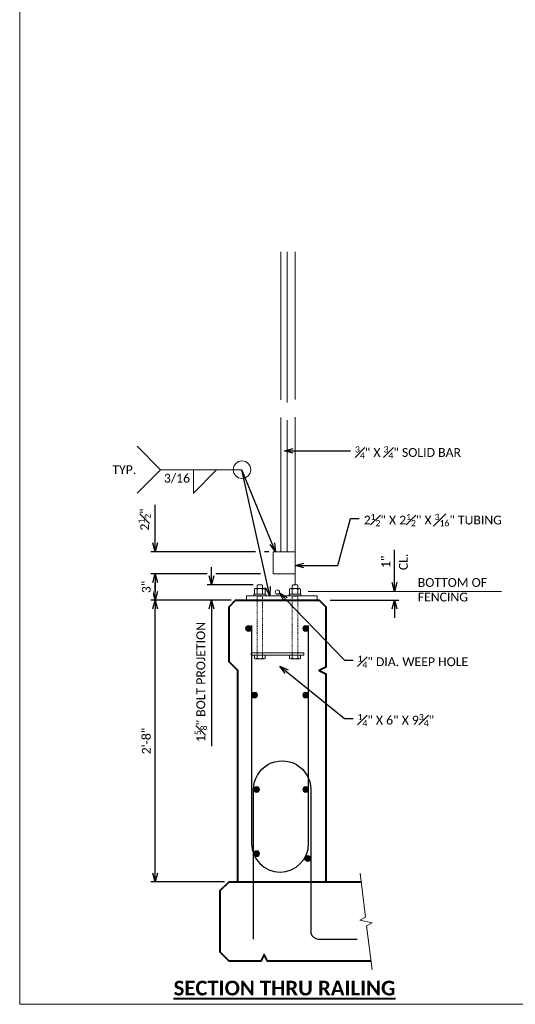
# Model space of a CAD drawing. Extents: x -1624 to -745, y -2680 to -2428.
# Tile 1 of 10: x -1624 to -1539, y -2680 to -2512. Entities that reach past the tile are written whole.
import ezdxf
from ezdxf import colors
from ezdxf.entities.mleader import LeaderData, LeaderLine
from ezdxf.enums import TextEntityAlignment as Align
from ezdxf.math import Vec2, Vec3

# ---------------------------------------------------------------- set-up
doc = ezdxf.new("R2010")
doc.units = 0
doc.header["$MEASUREMENT"] = 0
doc.linetypes.add('Wisdot2', pattern=[0.125, 0.0625, -0.0625])
for name, color, linetype, lineweight in [('B_ANNO_BREAK', 7, 'Continuous', 18), ('B_ANNO_DIM', 7, 'Continuous', 18), ('B_ANNO_TEXT', 7, 'Continuous', 18), ('B_ANNO_TEXT_TITLE', 7, 'Continuous', 40), ('B_CONC_DECK', 1, 'Continuous', 40), ('B_CONC_PPT', 12, 'Continuous', 40), ('B_REBAR', 5, 'Continuous', 25), ('B_STEEL', 92, 'Continuous', 18), ('B_STEEL_BOLT', 3, 'Continuous', 18), ('B_STEEL_RAIL', 92, 'Continuous', 18)]:
    doc.layers.add(name, color=color, linetype=linetype, lineweight=lineweight)
doc.layers.add('B_ANNO_NOPLOT', color=47, linetype='Continuous', lineweight=18, plot=False)
doc.styles.add('Annotative', font='calibri.ttf', dxfattribs={"height": 0.0625})
doc.styles.get("Standard").update_dxf_attribs({"font": 'calibri.ttf'})
doc.styles.add('Title', font='calibrib.ttf', dxfattribs={"height": 0.125})
doc.dimstyles.new('Annotative', dxfattribs={"dimscale": 0, "dimtxt": 0.0625, "dimasz": 0.0625, "dimexe": 0.03125, "dimexo": 0.03125, "dimgap": 0.03125, "dimtad": 1, "dimdec": 3, "dimzin": 3, "dimdsep": 46, "dimlunit": 4, "dimtxsty": 'Standard', "dimblk": 'OPEN30', "dimcen": 0.03125, "dimaunit": 1, "dimadec": 0, "dimazin": 3, "dimtfac": 0.75, "dimtdec": 3, "dimtofl": 0, "dimtmove": 0, "dimatfit": 3, "dimldrblk": 'OPEN30', "dimfxl": 1, "dimtfill": 1, "dimfrac": 1, "dimtolj": 1, "dimtzin": 0, "dimarcsym": 0})
doc.dimstyles.get("Standard").update_dxf_attribs({"dimtxt": 0.0625, "dimasz": 0.0625, "dimexe": 0.03125, "dimexo": 0.03125, "dimgap": 0.03125, "dimtad": 1, "dimdec": 3, "dimzin": 3, "dimdsep": 46, "dimlunit": 4, "dimtxsty": 'Standard', "dimblk": 'OPEN30', "dimcen": 0.03125, "dimaunit": 1, "dimadec": 0, "dimazin": 3, "dimtfac": 0.75, "dimtdec": 3, "dimtofl": 0, "dimtmove": 0, "dimatfit": 3, "dimldrblk": 'OPEN30', "dimfxl": 1, "dimtfill": 1, "dimfrac": 1, "dimtolj": 1, "dimtzin": 0, "dimarcsym": 0})

# ---------------------------------------------------------------- blocks, each defined once
blk = doc.blocks.new('_Open30')
at = {"color": 0, "linetype": 'ByBlock', "lineweight": -2}
for p, q in [((-1, 0.27), (0, 0)), ((0, 0), (-1, -0.27)), ((0, 0), (-1, 0))]:
    blk.add_line(p, q, dxfattribs=at)
blk = doc.blocks.new('*D37')
at = {"layer": 'B_ANNO_DIM', "color": 0, "lineweight": -2, "transparency": 16777216}
for p, q in [((36.04, 68.87), (22.35, 68.87)), ((23.1, 22.37), (23.1, 67.37)), ((34.92, 20.87), (22.35, 20.87))]:
    blk.add_line(p, q, dxfattribs=at)
at = {"layer": 'Defpoints', "color": 0, "transparency": 16777216}
for p in [(23.1, 68.87), (36.79, 68.87), (35.67, 20.87)]:
    blk.add_point(p, dxfattribs=at)
at = {"layer": 'B_ANNO_DIM', "color": 0, "lineweight": -2, "transparency": 16777216, "xscale": 1.5, "yscale": 1.5, "zscale": 1.5}
for p, rotation in [((23.1, 68.87), 90), ((23.1, 20.87), 270)]:
    blk.add_blockref('_Open30', p, dxfattribs=dict(at, rotation=rotation))
at = {"layer": 'B_ANNO_DIM', "color": 0, "transparency": 16777216, "insert": (21.58, 44.87), "char_height": 1.5, "attachment_point": 5, "rotation": 90, "bg_fill": 3, "box_fill_scale": 1.25, "bg_fill_color": 256, "bg_fill_true_color": 13158600, "bg_fill_transparency": 0}
blk.add_mtext('\\A1;2\'-8"', dxfattribs=at)
blk = doc.blocks.new('*D38')
at = {"layer": 'B_ANNO_DIM', "color": 0, "lineweight": -2, "transparency": 16777216}
for p, q in [((63.87, 71.87), (63.87, 77.43)), ((52.91, 68.87), (64.62, 68.87)), ((63.87, 67.37), (63.87, 65.87))]:
    blk.add_line(p, q, dxfattribs=at)
at = {"layer": 'Defpoints', "color": 0, "transparency": 16777216}
for p in [(52.16, 68.87), (63.87, 70.37), (63.87, 70.37)]:
    blk.add_point(p, dxfattribs=at)
at = {"layer": 'B_ANNO_DIM', "color": 0, "lineweight": -2, "transparency": 16777216, "xscale": 1.5, "yscale": 1.5, "zscale": 1.5}
for p, rotation in [((63.87, 70.37), 270), ((63.87, 68.87), 90)]:
    blk.add_blockref('_Open30', p, dxfattribs=dict(at, rotation=rotation))
at = {"layer": 'B_ANNO_DIM', "color": 0, "transparency": 16777216, "insert": (62.37, 75.4), "char_height": 1.5, "attachment_point": 5, "rotation": 90, "bg_fill": 3, "box_fill_scale": 1.25, "bg_fill_color": 256, "bg_fill_true_color": 13158600, "bg_fill_transparency": 0}
blk.add_mtext('\\A1;1"', dxfattribs=at)
at = {"layer": 'B_ANNO_DIM', "color": 0, "transparency": 16777216, "insert": (65.38, 75.4), "char_height": 1.5, "attachment_point": 5, "rotation": 90, "bg_fill": 3, "box_fill_scale": 1.25, "bg_fill_color": 256, "bg_fill_true_color": 13158600, "bg_fill_transparency": 0}
blk.add_mtext('\\A1;CL.', dxfattribs=at)
blk = doc.blocks.new('*U177')
at = {"layer": 'B_STEEL_BOLT'}
for p, q in [((0, 0.31), (-0.37, 0.31)), ((7.53, 0.31), (6.96, 0.31)), ((0, -0.31), (-0.37, -0.31)), ((7.53, -0.31), (6.96, -0.31))]:
    blk.add_line(p, q, dxfattribs=at)
for points in [[(0, 0.61), (-0.37, 0.61), (-0.4, 0.52), (-0.4, -0.52), (-0.37, -0.61), (0, -0.61)], [(6.75, 0.67), (6.93, 0.67), (6.93, -0.67), (6.75, -0.67)], [(6.97, 0.61), (7.51, 0.61), (7.56, 0.52), (7.56, -0.52), (7.51, -0.61), (6.97, -0.61), (6.93, -0.52), (6.93, 0.52)], [(7.56, 0.31), (7.91, 0.31), (8, 0.27), (8, -0.27), (7.91, -0.31), (7.56, -0.31)]]:
    blk.add_lwpolyline(points, close=True, dxfattribs=at)
at = {"layer": 'B_STEEL_BOLT', "linetype": 'Wisdot2'}
blk.add_lwpolyline([(0, 0.31), (6.75, 0.31), (6.75, -0.31), (0, -0.31)], close=True, dxfattribs=at)
blk.add_lwpolyline([(6.71, -0.31), (6.71, 0.31)], dxfattribs=at)
at = {"layer": 'B_STEEL_BOLT'}
for centre, radius, start, end in [((2.82, 0.86), 3.24, 186.027, 189.916), ((1.16, 0), 1.56, 168.6574, 191.3426), ((10.15, 0.86), 3.24, 186.027, 189.916), ((8.49, 0), 1.56, 168.6574, 191.3426), ((4.34, 0.86), 3.24, 350.084, 353.973), ((6, 0), 1.56, 348.6574, 11.3426), ((2.91, -0.88), 3.33, 170.1367, 173.9203), ((10.24, -0.88), 3.33, 170.1367, 173.9203), ((4.25, -0.88), 3.33, 6.0797, 9.8633)]:
    blk.add_arc(centre, radius, start, end, dxfattribs=at)
blk = doc.blocks.new('*D178')
at = {"layer": 'B_ANNO_DIM', "color": 0, "lineweight": -2, "transparency": 16777216}
for p, q in [((32.67, 73), (32.67, 74.5)), ((39.76, 71.5), (31.92, 71.5)), ((36.04, 68.87), (31.92, 68.87)), ((32.67, 67.37), (32.67, 43.98))]:
    blk.add_line(p, q, dxfattribs=at)
at = {"layer": 'Defpoints', "color": 0, "transparency": 16777216}
for p in [(32.67, 71.5), (40.51, 71.5), (36.79, 68.87)]:
    blk.add_point(p, dxfattribs=at)
at = {"layer": 'B_ANNO_DIM', "color": 0, "lineweight": -2, "transparency": 16777216, "xscale": 1.5, "yscale": 1.5, "zscale": 1.5}
for p, rotation in [((32.67, 71.5), 270), ((32.67, 68.87), 90)]:
    blk.add_blockref('_Open30', p, dxfattribs=dict(at, rotation=rotation))
at = {"layer": 'B_ANNO_DIM', "color": 0, "transparency": 16777216, "insert": (30.85, 54.92), "char_height": 1.5, "attachment_point": 5, "rotation": 90, "bg_fill": 3, "box_fill_scale": 1.25, "bg_fill_color": 256, "bg_fill_true_color": 13158600, "bg_fill_transparency": 0}
blk.add_mtext('\\A1;1{\\H0.7x;\\S5#8;}" BOLT PROJETION', dxfattribs=at)
blk = doc.blocks.new('*D166')
at = {"layer": 'B_ANNO_DIM', "color": 0, "lineweight": -2, "transparency": 16777216}
for p, q in [((31.92, 73.37), (22.35, 73.37)), ((41.02, 73.37), (33.42, 73.37)), ((23.1, 70.37), (23.1, 71.87)), ((23.1, 71.87), (23.1, 70.37)), ((36.04, 68.87), (22.35, 68.87))]:
    blk.add_line(p, q, dxfattribs=at)
at = {"layer": 'Defpoints', "color": 0, "transparency": 16777216}
for p in [(43.17, 73.37), (36.79, 68.87)]:
    blk.add_point(p, dxfattribs=at)
at = {"layer": 'B_ANNO_DIM', "color": 0, "lineweight": -2, "transparency": 16777216, "xscale": 1.5, "yscale": 1.5, "zscale": 1.5}
for p, rotation in [((23.1, 73.37), 90), ((23.1, 68.87), 270)]:
    blk.add_blockref('_Open30', p, dxfattribs=dict(at, rotation=rotation))
at = {"layer": 'B_ANNO_DIM', "color": 0, "transparency": 16777216, "insert": (21.58, 71.12), "char_height": 1.5, "attachment_point": 5, "rotation": 90, "bg_fill": 3, "box_fill_scale": 1.25, "bg_fill_color": 256, "bg_fill_true_color": 13158600, "bg_fill_transparency": 0}
blk.add_mtext('\\A1;3"', dxfattribs=at)
at = {"layer": 'Defpoints', "color": 0, "transparency": 16777216}
blk.add_point((23.1, 73.37), dxfattribs=at)
blk = doc.blocks.new('*D173')
at = {"layer": 'B_ANNO_DIM', "color": 0, "lineweight": -2, "transparency": 16777216}
for p, q in [((23.1, 78.62), (23.1, 85.12)), ((40.2, 77.12), (22.35, 77.12)), ((42.42, 77.12), (41.7, 77.12)), ((31.92, 73.37), (22.35, 73.37)), ((41.02, 73.37), (33.42, 73.37)), ((23.1, 71.87), (23.1, 70.37))]:
    blk.add_line(p, q, dxfattribs=at)
at = {"layer": 'Defpoints', "color": 0, "transparency": 16777216}
for p in [(23.1, 77.12), (43.17, 77.12), (43.17, 73.37)]:
    blk.add_point(p, dxfattribs=at)
at = {"layer": 'B_ANNO_DIM', "color": 0, "lineweight": -2, "transparency": 16777216, "xscale": 1.5, "yscale": 1.5, "zscale": 1.5}
for p, rotation in [((23.1, 77.12), 270), ((23.1, 73.37), 90)]:
    blk.add_blockref('_Open30', p, dxfattribs=dict(at, rotation=rotation))
at = {"layer": 'B_ANNO_DIM', "color": 0, "transparency": 16777216, "insert": (21.29, 82.62), "char_height": 1.5, "attachment_point": 5, "rotation": 90, "bg_fill": 3, "box_fill_scale": 1.25, "bg_fill_color": 256, "bg_fill_true_color": 13158600, "bg_fill_transparency": 0}
blk.add_mtext('\\A1;2{\\H0.7x;\\S1#2;}"', dxfattribs=at)
blk = doc.blocks.new('DOT')
at = {"lineweight": 0}
h = blk.add_hatch(color=256, dxfattribs=at)
h.dxf.hatch_style = 1
h.paths.add_polyline_path([(0.25, 0, 1), (-0.25, 0, 1)])
blk.add_circle((0, 0), 0.25, dxfattribs=at)
blk.add_circle((0, 0), 0.25, dxfattribs=at)
blk = doc.blocks.new('INS_SCREENING_BASE')
at = {"layer": 'B_ANNO_BREAK', "linetype": 'Continuous', "flags": 128}
blk.add_lwpolyline([(57.9915, 22.3586), (58.9199, 14.8643), (57.9435, 14.3655), (60.0807, 13.8745), (59.1043, 13.3757), (60.0326, 5.8814)], dxfattribs=at)
at = {"layer": 'B_ANNO_DIM'}
for p, q in [((23.9717, 91.1069), (37.8708, 91.1069)), ((29.6119, 91.1069), (29.6119, 87.1062)), ((29.6119, 87.1062), (33.5507, 91.1069)), ((49.1682, 70.37), (82.0842, 70.37))]:
    blk.add_line(p, q, dxfattribs=at)
blk.add_lwpolyline([(20.033, 87.1062), (23.9717, 91.1069), (20.033, 95.1076)], dxfattribs=at)
blk.add_circle((37.8708, 91.1069), 1.5, dxfattribs=at)
at = {"layer": 'B_ANNO_NOPLOT', "flags": 128}
blk.add_lwpolyline([(0, 0), (0, 252), (323.9277, 252), (323.9277, 238.8552), (378, 238.8552), (378, 40.4996), (316.5708, 40.4996), (316.5708, 0)], close=True, dxfattribs=at)
at = {"layer": 'B_REBAR'}
blk.add_lwpolyline([(39.8557, 11.12), (39.8557, 36.62, -1.00066822), (49.5904, 36.62), (49.5904, 12.12, 0.26780083), (50.8404, 11.12), (57.4703, 11.12)], format="xyb", dxfattribs=at)
at = {"layer": 'B_STEEL'}
blk.add_lwpolyline([(39.4093, 59.8701), (48.4093, 59.8701), (48.4093, 59.4951), (39.4093, 59.4951)], close=True, dxfattribs=at)
at = {"layer": 'B_STEEL_RAIL'}
for p, q in [((44.4702, 128.2228), (44.4702, 103.0332)), ((45.5922, 128.2228), (45.5922, 102.5552)), ((46.9122, 103.0497), (46.9122, 128.2228)), ((44.4702, 100.0257), (44.4702, 77.12)), ((45.5922, 99.5477), (45.5922, 77.12)), ((46.9122, 71.4951), (46.9122, 100.0422))]:
    blk.add_line(p, q, dxfattribs=at)
blk.add_circle((43.9127, 70.2555), 0.3751, dxfattribs=at)
at = {"layer": 'B_REBAR', "xscale": 2, "yscale": 2, "zscale": 2}
for p in [(48.7307, 64.0575), (48.7307, 52.7026), (40.3557, 36.62), (48.7307, 36.62), (40.3557, 25.6733), (49.0904, 24.8325)]:
    blk.add_blockref('DOT', p, dxfattribs=at)
at = {"layer": 'B_STEEL_BOLT', "yscale": 1.5, "zscale": 1.5}
for p, xscale, rotation in [((40.9093, 59.4951), -1.5, 270), ((46.9094, 59.4951), 1.5, 90.00000000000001)]:
    blk.add_blockref('*U177', p, dxfattribs=dict(at, xscale=xscale, rotation=rotation))
at = {"layer": 'B_ANNO_DIM', "char_height": 1.5, "width": 4.140987, "style": 'Annotative'}
for s, insert, attachment_point in [('TYP.', (19.8587, 91.8569), 3), ('3/16', (26.7918, 89.6069), 5)]:
    blk.add_mtext(s, dxfattribs=dict(at, insert=insert, attachment_point=attachment_point))
at = {"layer": 'B_ANNO_DIM', "insert": (67.8282, 72.632), "char_height": 1.5, "width": 12.41735, "attachment_point": 1, "line_spacing_factor": 0.991304, "style": 'Annotative'}
blk.add_mtext('BOTTOM OF FENCING', dxfattribs=at)
at = {"layer": 'B_ANNO_DIM', "style": 'Annotative'}
for tag, p in [('RSPA', (231.1917, 75.3537)), ('BARS', (228.2292, 71.6697)), ('BSPA', (251.2619, 71.6697))]:
    blk.add_attdef(tag, text='', height=1.5, dxfattribs=at).set_placement(p, align=Align.MIDDLE_CENTER)
at = {"layer": 'B_ANNO_TEXT', "style": 'Annotative'}
for tag, p in [('RSPA', (363.8227, 165.8253)), ('AMSNO.', (318.4638, 130.9293)), ('AMSNAME', (325.9192, 130.9293)), ('FABRIC', (327.2203, 128.2812))]:
    blk.add_attdef(tag, text='', height=1.5, dxfattribs=at).set_placement(p, align=Align.BOTTOM_CENTER)
at = {"layer": 'B_ANNO_TEXT_TITLE', "insert": (26.2302, 1.487), "char_height": 2.500002, "attachment_point": 7, "line_spacing_factor": 0.8, "style": 'Title'}
blk.add_mtext('{\\LSECTION THRU RAILING}', dxfattribs=at)
at = {"layer": 'B_ANNO_DIM'}
ml = blk.add_multileader_mtext('Standard', dxfattribs=at)
ml.set_content('\\A1;{\\H0.7x;\\S3#4;}" X {\\H0.7x;\\S3#4;}" SOLID BAR', color=256)
ml.set_leader_properties()
ml.set_arrow_properties(name='OPEN30')
ml.build(insert=Vec2(0, 0))
ml.multileader.update_dxf_attribs({"dogleg_length": 0.0625, "arrow_head_size": 1.5, "scale": 24})
ctx = ml.context
ctx.base_point, ctx.scale, ctx.char_height, ctx.arrow_head_size, ctx.landing_gap_size, ctx.plane_origin = Vec3(56.388, 94.3282), 24, 1.5, 1.5, 0.75, Vec3(45.0942, 94.3282)
notes = []
notes.append((ctx, [(0, (1, 1, 0), (54.888, 94.3282), (1, 0), 1.5, [(0, [(45.0942, 94.3282)], 0, [])])]))
ctx.mtext.insert, ctx.mtext.width, ctx.mtext.flow_direction = Vec3(57.138, 95.0892), 11.584657, 5
ml = blk.add_multileader_mtext('Standard', dxfattribs=at)
ml.set_content('\\A1;{\\H0.7x;\\S1#4;}" DIA. WEEP HOLE', color=256)
ml.set_leader_properties()
ml.set_arrow_properties(name='OPEN30')
ml.build(insert=Vec2(0, 0))
ml.multileader.update_dxf_attribs({"dogleg_length": 0.0625, "arrow_head_size": 1.5, "scale": 24})
ctx = ml.context
ctx.base_point, ctx.scale, ctx.char_height, ctx.arrow_head_size, ctx.landing_gap_size, ctx.plane_origin = Vec3(56.8159, 58.6673), 24, 1.5, 1.5, 0.75, Vec3(44.2564, 70.1052)
notes.append((ctx, [(0, (1, 1, 0), (55.3159, 58.6673), (1, 0), 1.5, [(0, [(44.2564, 70.1052)], 0, [])])]))
ctx.mtext.insert, ctx.mtext.flow_direction = Vec3(57.5659, 59.4283), 5
ml = blk.add_multileader_mtext('Standard', dxfattribs=at)
ml.set_content('\\A1;{\\H0.7x;\\S1#4;}" X 6" X 9{\\H0.7x;\\S3#4;}"', color=256)
ml.set_leader_properties()
ml.set_arrow_properties(name='OPEN30')
ml.build(insert=Vec2(0, 0))
ml.multileader.update_dxf_attribs({"dogleg_length": 0.0625, "arrow_head_size": 1.5, "scale": 24})
ctx = ml.context
ctx.base_point, ctx.scale, ctx.char_height, ctx.arrow_head_size, ctx.landing_gap_size, ctx.plane_origin = Vec3(56.8159, 48.7171), 24, 1.5, 1.5, 0.75, Vec3(43.9122, 61.4)
notes.append((ctx, [(0, (1, 1, 0), (55.3159, 48.7171), (1, 0), 1.5, [(0, [(44.3442, 57.6201)], 0, [])])]))
ctx.mtext.insert, ctx.mtext.flow_direction = Vec3(57.5659, 49.478), 5
for ctx, leaders in notes:
    for number, flags, end, landing, length, lines in leaders:
        leader = LeaderData()
        leader.index, (leader.has_last_leader_line, leader.has_dogleg_vector, leader.attachment_direction) = number, flags
        leader.last_leader_point, leader.dogleg_vector, leader.dogleg_length = Vec3(end), Vec3(landing), length
        for number, points, colour, breaks in lines:
            line = LeaderLine()
            line.index, line.vertices, line.color, line.breaks = number, Vec3.list(points), colors.encode_raw_color(colour), breaks
            leader.lines.append(line)
        ctx.leaders.append(leader)
for base, p1, p2, text, picture, middle in [((63.867, 70.37), (52.1562, 68.87), (63.867, 70.37), '1"\\XCL.', '*D38', (63.867, 75.4019)), ((23.1007, 68.87), (35.6682, 20.87), (36.7902, 68.87), '2\'-8"', '*D37', (21.5823, 44.87))]:
    dim = blk.add_linear_dim(base=base, p1=p1, p2=p2, angle=90, text=text, dimstyle='Annotative', dxfattribs=at)
    dim.commit()
    dim.dimension.update_dxf_attribs({"geometry": picture, "text_midpoint": middle})
at = {"layer": 'B_CONC_DECK'}
blk.add_lwpolyline([(59.8482, 7.37), (42.2202, 7.37), (41.6682, 8.498), (41.0922, 7.37), (35.6682, 7.37), (34.1682, 8.87), (34.1682, 19.37), (35.6682, 20.87), (58.176, 20.87)], dxfattribs=at)
at = {"layer": 'B_ANNO_DIM'}
dim = blk.add_linear_dim(base=(32.6742, 71.4951), p1=(36.7902, 68.87), p2=(40.5075, 71.4951), angle=90, text='1{\\H0.7x;\\S5#8;}" BOLT PROJETION', dimstyle='Annotative', dxfattribs=at)
dim.commit()
dim.dimension.update_dxf_attribs({"geometry": '*D178', "text_midpoint": (32.6742, 54.9233), "dimtype": 160})
ml = blk.add_multileader_mtext('Standard', dxfattribs=at)
ml.set_content('\\A1;2{\\H0.7x;\\S1#2;}" X 2{\\H0.7x;\\S1#2;}" X {\\H0.7x;\\S3#16;}" TUBING', color=256)
ml.set_leader_properties()
ml.set_arrow_properties(name='OPEN30')
ml.build(insert=Vec2(0, 0))
ml.multileader.update_dxf_attribs({"dogleg_length": 0.0625, "arrow_head_size": 1.5, "scale": 24})
ctx = ml.context
ctx.base_point, ctx.scale, ctx.char_height, ctx.arrow_head_size, ctx.landing_gap_size, ctx.plane_origin = Vec3(57.8562, 82.814), 24, 1.5, 1.5, 0.75, Vec3(46.9097, 74.7831)
notes = []
notes.append((ctx, [(0, (1, 1, 0), (56.3562, 82.814), (1, 0), 1.5, [(0, [(46.9097, 74.7831), (54.2058, 74.7831)], 0, [])])]))
ctx.mtext.insert, ctx.mtext.flow_direction = Vec3(58.6062, 83.575), 5
for ctx, leaders in notes:
    for number, flags, end, landing, length, lines in leaders:
        leader = LeaderData()
        leader.index, (leader.has_last_leader_line, leader.has_dogleg_vector, leader.attachment_direction) = number, flags
        leader.last_leader_point, leader.dogleg_vector, leader.dogleg_length = Vec3(end), Vec3(landing), length
        for number, points, colour, breaks in lines:
            line = LeaderLine()
            line.index, line.vertices, line.color, line.breaks = number, Vec3.list(points), colors.encode_raw_color(colour), breaks
            leader.lines.append(line)
        ctx.leaders.append(leader)
at = {"layer": 'B_REBAR'}
blk.add_lwpolyline([(39.4961, 64.5575), (39.4961, 27.4089, 1), (49.2307, 27.4089), (49.2307, 64.5575)], format="xyb", dxfattribs=at)
at = {"layer": 'B_REBAR', "xscale": 2, "yscale": 2, "zscale": 2}
for p in [(38.9961, 64.0575), (39.9961, 52.7026)]:
    blk.add_blockref('DOT', p, dxfattribs=at)
at = {"layer": 'B_ANNO_DIM'}
dim = blk.add_linear_dim(base=(23.1007, 73.37), p1=(36.7902, 68.87), p2=(43.1682, 73.37), angle=90, text='3"', dimstyle='Annotative', dxfattribs=at)
dim.commit()
dim.dimension.update_dxf_attribs({"geometry": '*D166', "text_midpoint": (21.5823, 71.12)})
at = {"layer": 'B_CONC_PPT', "flags": 128}
blk.add_lwpolyline([(37.1682, 20.87), (37.1682, 56.87), (35.6682, 58.37), (35.6682, 67.748), (36.7902, 68.87), (51.0462, 68.87), (52.1682, 67.748), (52.1682, 57.44), (51.0282, 56.87), (52.1682, 56.318), (52.1682, 20.87)], dxfattribs=at)
at = {"layer": 'B_ANNO_DIM'}
dim = blk.add_linear_dim(base=(23.1007, 77.12), p1=(43.1682, 73.37), p2=(43.1682, 77.12), angle=90, text='2{\\H0.7x;\\S1#2;}"', dimstyle='Annotative', dxfattribs=at)
dim.commit()
dim.dimension.update_dxf_attribs({"geometry": '*D173', "text_midpoint": (21.2943, 82.6222)})
at = {"layer": 'B_STEEL'}
blk.add_lwpolyline([(38.6682, 68.87), (38.6682, 69.62), (50.6682, 69.62), (50.6682, 68.87)], dxfattribs=at)
at = {"layer": 'B_STEEL_RAIL'}
blk.add_lwpolyline([(46.9122, 73.37), (43.1682, 73.37), (43.1682, 77.12), (46.9122, 77.12)], dxfattribs=at)
at = {"layer": 'B_ANNO_DIM'}
for points in [[(42.5941, 69.62), (37.8708, 91.1069)], [(43.5963, 77.12), (37.8708, 91.1069)]]:
    blk.add_leader(points, dimstyle='Standard', override={"dimscale": 24}, dxfattribs=at)

msp = doc.modelspace()

# ---------------------------------------------------------------- block references
msp.add_blockref('INS_SCREENING_BASE', (-1623.66, -2679.62))

doc.saveas('drawing.dxf')
